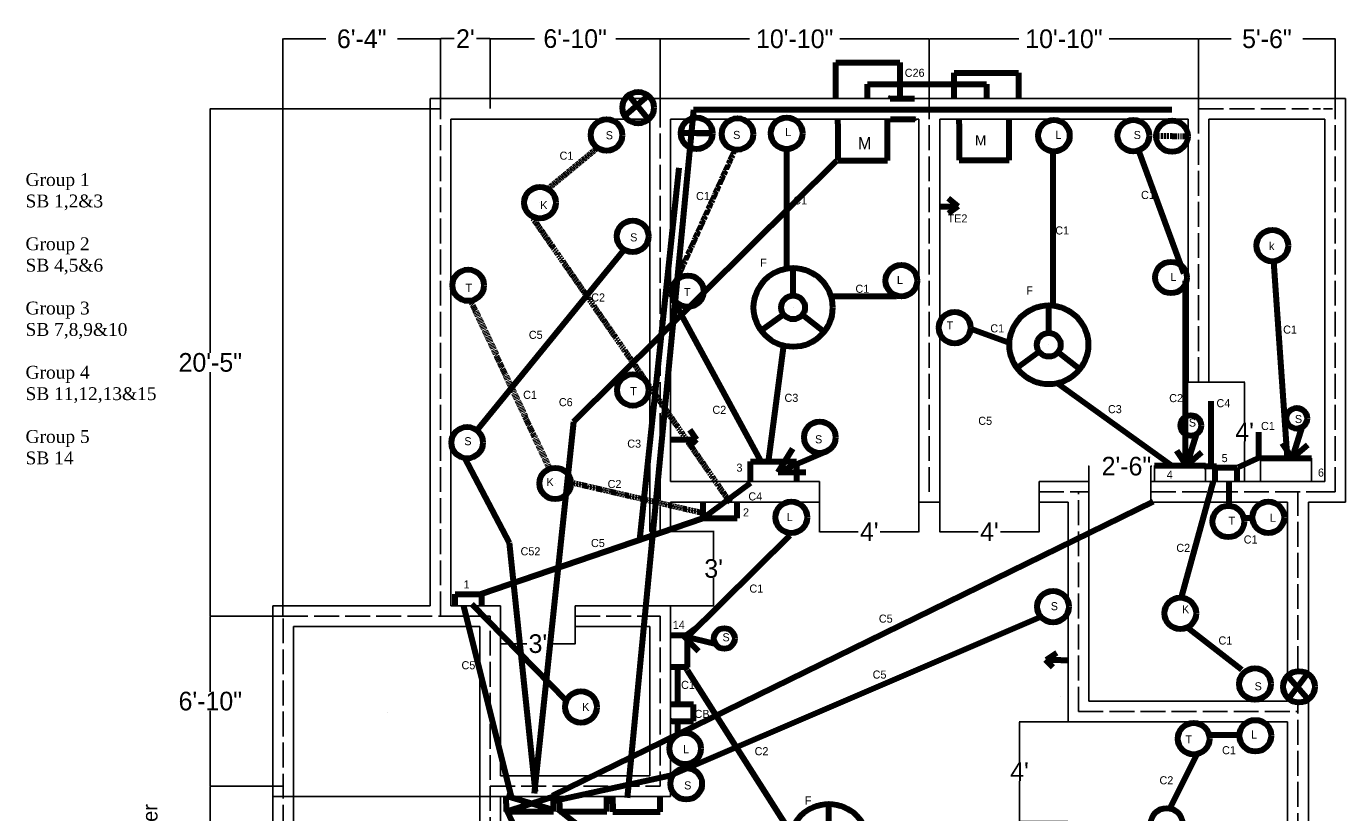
# Model space of a CAD drawing. Header units: inches. Extents: x -160 to 883, y -66 to 818.
# Tile 2 of 2: x -160 to 477, y 388 to 768. Entities that reach past the tile are written whole.
import ezdxf

# ---------------------------------------------------------------- set-up
doc = ezdxf.new("R2010")
doc.units = ezdxf.units.IN
doc.header["$MEASUREMENT"] = 0
for name, pattern in [('ACAD_ISO02W100', [15, 12, -3]), ('ACAD_ISO03W100', [30, 12, -18]), ('DASHED', [0.75, 0.5, -0.25]), ('DASHED2', [0.375, 0.25, -0.125]), ('DASHEDX2', [1.5, 1, -0.5]), ('PHANTOMX2', [5, 2.5, -0.5, 0.5, -0.5, 0.5, -0.5])]:
    doc.linetypes.add(name, pattern=pattern)
doc.dimstyles.get("Standard").update_dxf_attribs({"dimtxt": 9, "dimasz": 0.18, "dimexe": 0.18, "dimexo": 0.0625, "dimgap": 0.09, "dimtad": 0, "dimtih": 1, "dimtoh": 1, "dimdec": 0, "dimzin": 0, "dimdsep": 46, "dimlunit": 3, "dimtxsty": 'Standard', "dimcen": 0.09, "dimaunit": 1, "dimadec": 0, "dimazin": 0, "dimtfac": 1, "dimtdec": 0, "dimtofl": 0, "dimtmove": 0, "dimatfit": 3, "dimfxl": 1, "dimtolj": 1, "dimtzin": 0, "dimarcsym": 0})

# ---------------------------------------------------------------- blocks, each defined once
blk = doc.blocks.new('*D2')
at = {"color": 0, "lineweight": -2}
for p, q in [((-36.21, 401.09), (-71.47, 401.09)), ((-71.29, 400.91), (-71.29, 347.68)), ((-71.29, 285.27), (-71.29, 338.5)), ((-36.21, 285.09), (-71.47, 285.09))]:
    blk.add_line(p, q, dxfattribs=at)
at = {"color": 0}
for points in [[(-71.32, 400.91), (-71.26, 400.91), (-71.29, 401.09)], [(-71.32, 285.27), (-71.26, 285.27), (-71.29, 285.09)]]:
    blk.add_solid(points, dxfattribs=at)
at = {"layer": 'Defpoints', "color": 0}
for p in [(-71.29, 401.09), (-36.14, 401.09), (-36.14, 285.09)]:
    blk.add_point(p, dxfattribs=at)
at = {"color": 0, "insert": (-71.29, 343.09), "char_height": 9, "attachment_point": 5}
blk.add_mtext('\\A1;9\'-8"', dxfattribs=at)
blk = doc.blocks.new('*D3')
at = {"color": 0, "lineweight": -2}
for p, q in [((-36.21, 483.09), (-71.47, 483.09)), ((-71.29, 482.91), (-71.29, 446.68)), ((-71.29, 401.27), (-71.29, 437.5)), ((-36.21, 401.09), (-71.47, 401.09))]:
    blk.add_line(p, q, dxfattribs=at)
at = {"color": 0}
for points in [[(-71.32, 482.91), (-71.26, 482.91), (-71.29, 483.09)], [(-71.32, 401.27), (-71.26, 401.27), (-71.29, 401.09)]]:
    blk.add_solid(points, dxfattribs=at)
at = {"layer": 'Defpoints', "color": 0}
for p in [(-71.29, 483.09), (-36.14, 483.09), (-36.14, 401.09)]:
    blk.add_point(p, dxfattribs=at)
at = {"color": 0, "insert": (-71.29, 442.09), "char_height": 9, "attachment_point": 5}
blk.add_mtext('\\A1;6\'-10"', dxfattribs=at)
blk = doc.blocks.new('*D4')
at = {"color": 0, "lineweight": -2}
for p, q in [((39.79, 728.09), (-71.47, 728.09)), ((-71.29, 727.91), (-71.29, 610.18)), ((-71.29, 483.27), (-71.29, 601)), ((-36.21, 483.09), (-71.47, 483.09))]:
    blk.add_line(p, q, dxfattribs=at)
at = {"color": 0}
for points in [[(-71.32, 727.91), (-71.26, 727.91), (-71.29, 728.09)], [(-71.32, 483.27), (-71.26, 483.27), (-71.29, 483.09)]]:
    blk.add_solid(points, dxfattribs=at)
at = {"layer": 'Defpoints', "color": 0}
for p in [(-71.29, 728.09), (39.86, 728.09), (-36.14, 483.09)]:
    blk.add_point(p, dxfattribs=at)
at = {"color": 0, "insert": (-71.29, 605.59), "char_height": 9, "attachment_point": 5}
blk.add_mtext('\\A1;20\'-5"', dxfattribs=at)
blk = doc.blocks.new('*D13')
at = {"color": 0, "lineweight": -2}
for p, q in [((342.79, 432.09), (319.23, 432.09)), ((319.41, 431.91), (319.41, 412.68)), ((319.41, 384.27), (319.41, 403.5)), ((342.79, 384.09), (319.23, 384.09))]:
    blk.add_line(p, q, dxfattribs=at)
at = {"color": 0}
for points in [[(319.38, 431.91), (319.44, 431.91), (319.41, 432.09)], [(319.38, 384.27), (319.44, 384.27), (319.41, 384.09)]]:
    blk.add_solid(points, dxfattribs=at)
at = {"layer": 'Defpoints', "color": 0}
for p in [(319.41, 432.09), (342.86, 432.09), (342.86, 384.09)]:
    blk.add_point(p, dxfattribs=at)
at = {"color": 0, "insert": (319.41, 408.09), "char_height": 9, "attachment_point": 5}
blk.add_mtext("\\A1;4'", dxfattribs=at)
blk = doc.blocks.new('*D14')
at = {"color": 0, "lineweight": -2}
for p, q in [((352.68, 555.5), (352.5, 555.5)), ((352.86, 548.15), (352.86, 555.68)), ((382.86, 548.15), (382.86, 555.68)), ((383.04, 555.5), (383.22, 555.5))]:
    blk.add_line(p, q, dxfattribs=at)
at = {"color": 0}
for points in [[(352.68, 555.53), (352.68, 555.47), (352.86, 555.5)], [(383.04, 555.53), (383.04, 555.47), (382.86, 555.5)]]:
    blk.add_solid(points, dxfattribs=at)
at = {"layer": 'Defpoints', "color": 0}
for p in [(352.86, 555.5), (352.86, 548.09), (382.86, 548.09)]:
    blk.add_point(p, dxfattribs=at)
at = {"color": 0, "insert": (371.03, 555.5), "char_height": 9, "attachment_point": 5}
blk.add_mtext('\\A1;2\'-6"', dxfattribs=at)
blk = doc.blocks.new('*D15')
at = {"color": 0, "lineweight": -2}
for p, q in [((410.92, 596.09), (428.26, 596.09)), ((428.08, 595.91), (428.08, 576.68)), ((428.08, 548.27), (428.08, 567.5)), ((410.92, 548.09), (428.26, 548.09))]:
    blk.add_line(p, q, dxfattribs=at)
at = {"color": 0}
for points in [[(428.05, 595.91), (428.11, 595.91), (428.08, 596.09)], [(428.05, 548.27), (428.11, 548.27), (428.08, 548.09)]]:
    blk.add_solid(points, dxfattribs=at)
at = {"layer": 'Defpoints', "color": 0}
for p in [(410.86, 596.09), (410.86, 548.09), (428.08, 548.09)]:
    blk.add_point(p, dxfattribs=at)
at = {"color": 0, "insert": (428.08, 572.09), "char_height": 9, "attachment_point": 5}
blk.add_mtext("\\A1;4'", dxfattribs=at)
blk = doc.blocks.new('*D16')
at = {"color": 0, "lineweight": -2}
for p, q in [((280.86, 538.03), (280.86, 523.72)), ((328.86, 538.03), (328.86, 523.72)), ((281.04, 523.9), (299.52, 523.9)), ((328.68, 523.9), (310.2, 523.9))]:
    blk.add_line(p, q, dxfattribs=at)
at = {"color": 0}
for points in [[(281.04, 523.93), (281.04, 523.87), (280.86, 523.9)], [(328.68, 523.93), (328.68, 523.87), (328.86, 523.9)]]:
    blk.add_solid(points, dxfattribs=at)
at = {"layer": 'Defpoints', "color": 0}
for p in [(280.86, 538.09), (328.86, 538.09), (328.86, 523.9)]:
    blk.add_point(p, dxfattribs=at)
at = {"color": 0, "insert": (304.86, 523.9), "char_height": 9, "attachment_point": 5}
blk.add_mtext("\\A1;4'", dxfattribs=at)
blk = doc.blocks.new('*D17')
at = {"color": 0, "lineweight": -2}
for p, q in [((222.86, 538.03), (222.86, 523.72)), ((270.86, 538.03), (270.86, 523.72)), ((223.04, 523.9), (241.52, 523.9)), ((270.68, 523.9), (252.2, 523.9))]:
    blk.add_line(p, q, dxfattribs=at)
at = {"color": 0}
for points in [[(223.04, 523.93), (223.04, 523.87), (222.86, 523.9)], [(270.68, 523.93), (270.68, 523.87), (270.86, 523.9)]]:
    blk.add_solid(points, dxfattribs=at)
at = {"layer": 'Defpoints', "color": 0}
for p in [(222.86, 538.09), (270.86, 538.09), (270.86, 523.9)]:
    blk.add_point(p, dxfattribs=at)
at = {"color": 0, "insert": (246.86, 523.9), "char_height": 9, "attachment_point": 5}
blk.add_mtext("\\A1;4'", dxfattribs=at)
blk = doc.blocks.new('*D18')
at = {"color": 0, "lineweight": -2}
for p, q in [((150.92, 524.09), (171.9, 524.09)), ((171.72, 523.91), (171.72, 510.68)), ((171.72, 488.27), (171.72, 501.5)), ((150.92, 488.09), (171.9, 488.09))]:
    blk.add_line(p, q, dxfattribs=at)
at = {"color": 0}
for points in [[(171.69, 523.91), (171.75, 523.91), (171.72, 524.09)], [(171.69, 488.27), (171.75, 488.27), (171.72, 488.09)]]:
    blk.add_solid(points, dxfattribs=at)
at = {"layer": 'Defpoints', "color": 0}
for p in [(150.86, 524.09), (171.72, 524.09), (150.86, 488.09)]:
    blk.add_point(p, dxfattribs=at)
at = {"color": 0, "insert": (171.72, 506.09), "char_height": 9, "attachment_point": 5}
blk.add_mtext("\\A1;3'", dxfattribs=at)
blk = doc.blocks.new('*D19')
at = {"color": 0, "lineweight": -2}
for p, q in [((68.86, 488.03), (68.86, 469.64)), ((104.86, 488.03), (104.86, 469.64)), ((69.04, 469.82), (81.52, 469.82)), ((104.68, 469.82), (92.2, 469.82))]:
    blk.add_line(p, q, dxfattribs=at)
at = {"color": 0}
for points in [[(69.04, 469.85), (69.04, 469.79), (68.86, 469.82)], [(104.68, 469.85), (104.68, 469.79), (104.86, 469.82)]]:
    blk.add_solid(points, dxfattribs=at)
at = {"layer": 'Defpoints', "color": 0}
for p in [(68.86, 488.09), (104.86, 488.09), (68.86, 469.82)]:
    blk.add_point(p, dxfattribs=at)
at = {"color": 0, "insert": (86.86, 469.82), "char_height": 9, "attachment_point": 5}
blk.add_mtext("\\A1;3'", dxfattribs=at)
blk = doc.blocks.new('*D21')
at = {"color": 0, "lineweight": -2}
for p, q in [((-36.21, 483.15), (-36.21, 761.99)), ((-36.03, 761.81), (-15.52, 761.81)), ((39.68, 761.81), (19.16, 761.81)), ((39.86, 728.15), (39.86, 761.99))]:
    blk.add_line(p, q, dxfattribs=at)
at = {"color": 0}
for points in [[(-36.03, 761.84), (-36.03, 761.78), (-36.21, 761.81)], [(39.68, 761.84), (39.68, 761.78), (39.86, 761.81)]]:
    blk.add_solid(points, dxfattribs=at)
at = {"layer": 'Defpoints', "color": 0}
for p in [(39.86, 761.81), (39.86, 728.09), (-36.21, 483.09)]:
    blk.add_point(p, dxfattribs=at)
at = {"color": 0, "insert": (1.82, 761.81), "char_height": 9, "attachment_point": 5}
blk.add_mtext('\\A1;6\'-4"', dxfattribs=at)
blk = doc.blocks.new('*D22')
at = {"color": 0, "lineweight": -2}
for p, q in [((145.86, 728.15), (145.86, 761.99)), ((146.04, 761.81), (189.02, 761.81)), ((275.68, 761.81), (232.7, 761.81)), ((275.86, 728.15), (275.86, 761.99))]:
    blk.add_line(p, q, dxfattribs=at)
at = {"color": 0}
for points in [[(146.04, 761.84), (146.04, 761.78), (145.86, 761.81)], [(275.68, 761.84), (275.68, 761.78), (275.86, 761.81)]]:
    blk.add_solid(points, dxfattribs=at)
at = {"layer": 'Defpoints', "color": 0}
for p in [(275.86, 761.81), (145.86, 728.09), (275.86, 728.09)]:
    blk.add_point(p, dxfattribs=at)
at = {"color": 0, "insert": (210.86, 761.81), "char_height": 9, "attachment_point": 5}
blk.add_mtext('\\A1;10\'-10"', dxfattribs=at)
blk = doc.blocks.new('*D23')
at = {"color": 0, "lineweight": -2}
for p, q in [((275.86, 728.15), (275.86, 761.99)), ((276.04, 761.81), (319.02, 761.81)), ((405.68, 761.81), (362.7, 761.81)), ((405.86, 728.15), (405.86, 761.99))]:
    blk.add_line(p, q, dxfattribs=at)
at = {"color": 0}
for points in [[(276.04, 761.84), (276.04, 761.78), (275.86, 761.81)], [(405.68, 761.84), (405.68, 761.78), (405.86, 761.81)]]:
    blk.add_solid(points, dxfattribs=at)
at = {"layer": 'Defpoints', "color": 0}
for p in [(405.86, 761.81), (275.86, 728.09), (405.86, 728.09)]:
    blk.add_point(p, dxfattribs=at)
at = {"color": 0, "insert": (340.86, 761.81), "char_height": 9, "attachment_point": 5}
blk.add_mtext('\\A1;10\'-10"', dxfattribs=at)
blk = doc.blocks.new('*D24')
at = {"color": 0, "lineweight": -2}
for p, q in [((405.86, 728.15), (405.86, 761.99)), ((406.04, 761.81), (421.52, 761.81)), ((471.68, 761.81), (456.2, 761.81)), ((471.86, 728.15), (471.86, 761.99))]:
    blk.add_line(p, q, dxfattribs=at)
at = {"color": 0}
for points in [[(406.04, 761.84), (406.04, 761.78), (405.86, 761.81)], [(471.68, 761.84), (471.68, 761.78), (471.86, 761.81)]]:
    blk.add_solid(points, dxfattribs=at)
at = {"layer": 'Defpoints', "color": 0}
for p in [(471.86, 761.81), (405.86, 728.09), (471.86, 728.09)]:
    blk.add_point(p, dxfattribs=at)
at = {"color": 0, "insert": (438.86, 761.81), "char_height": 9, "attachment_point": 5}
blk.add_mtext('\\A1;5\'-6"', dxfattribs=at)
blk = doc.blocks.new('*D25')
at = {"color": 0, "lineweight": -2}
for p, q in [((39.86, 728.21), (39.86, 762.12)), ((40.04, 761.94), (46.52, 761.94)), ((63.68, 761.94), (57.2, 761.94)), ((63.86, 728.15), (63.86, 762.12))]:
    blk.add_line(p, q, dxfattribs=at)
at = {"color": 0, "lineweight": 106}
for points in [[(40.04, 761.97), (40.04, 761.91), (39.86, 761.94)], [(63.68, 761.97), (63.68, 761.91), (63.86, 761.94)]]:
    blk.add_solid(points, dxfattribs=at)
at = {"layer": 'Defpoints', "color": 0, "lineweight": 106}
for p in [(63.86, 761.94), (39.86, 728.15), (63.86, 728.09)]:
    blk.add_point(p, dxfattribs=at)
at = {"color": 0, "insert": (51.86, 761.94), "char_height": 9, "attachment_point": 5}
blk.add_mtext("\\A1;2'", dxfattribs=at)
blk = doc.blocks.new('*D26')
at = {"color": 0, "lineweight": -2}
for p, q in [((63.86, 728.21), (63.86, 762.08)), ((64.04, 761.9), (85.27, 761.9)), ((145.68, 761.9), (124.45, 761.9)), ((145.86, 728.21), (145.86, 762.08))]:
    blk.add_line(p, q, dxfattribs=at)
at = {"color": 0}
for points in [[(64.04, 761.93), (64.04, 761.87), (63.86, 761.9)], [(145.68, 761.93), (145.68, 761.87), (145.86, 761.9)]]:
    blk.add_solid(points, dxfattribs=at)
at = {"layer": 'Defpoints', "color": 0}
for p in [(145.86, 761.9), (63.86, 728.15), (145.86, 728.15)]:
    blk.add_point(p, dxfattribs=at)
at = {"color": 0, "insert": (104.86, 761.9), "char_height": 9, "attachment_point": 5}
blk.add_mtext('\\A1;6\'-10"', dxfattribs=at)

msp = doc.modelspace()

# ---------------------------------------------------------------- linework, layer by layer
for p, q in [((63.86, 733.09), (63.86, 749.06)), ((34.86, 733.09), (256.93, 733.09)), ((34.86, 488.09), (34.86, 733.09)), ((268.68, 733.09), (458.86, 733.09)), ((458.86, 733.09), (476.86, 733.09)), ((476.86, 538.09), (476.86, 733.09)), ((461.08, 728.09), (464.7, 728.09)), ((466.16, 728.09), (470.57, 728.09)), ((44.86, 723.09), (140.86, 723.09)), ((44.86, 488.09), (44.86, 723.09)), ((140.86, 524.09), (140.86, 723.09)), ((150.86, 548.09), (150.86, 723.09)), ((150.86, 723.09), (257.17, 723.09)), ((268.43, 723.09), (270.86, 723.09)), ((270.86, 538.09), (270.86, 723.09)), ((280.86, 538.09), (280.86, 723.09)), ((280.86, 723.09), (400.86, 723.09)), ((400.86, 596.09), (400.86, 723.09)), ((410.86, 596.09), (410.86, 723.09)), ((410.86, 723.09), (458.86, 723.09)), ((458.86, 723.09), (466.86, 723.09)), ((466.86, 548.09), (466.86, 723.09)), ((400.86, 596.09), (410.86, 596.09)), ((384.6, 548.09), (384.6, 555.88)), ((409.28, 555.88), (409.28, 548.09)), ((435.71, 548.26), (435.71, 559.33)), ((460.39, 559.33), (460.39, 548.62)), ((150.86, 548.09), (222.86, 548.09)), ((222.86, 538.09), (222.86, 548.09)), ((328.86, 548.09), (352.86, 548.09)), ((328.86, 538.09), (328.86, 548.09)), ((352.86, 442.09), (352.86, 548.09)), ((382.86, 538.09), (382.86, 548.09)), ((382.86, 548.09), (400.86, 548.09)), ((400.86, 548.09), (410.86, 548.09)), ((410.86, 548.09), (458.86, 548.09)), ((458.86, 548.09), (466.86, 548.09)), ((458.86, 543.09), (471.86, 543.09)), ((150.86, 538.09), (222.86, 538.09)), ((150.86, 524.09), (150.86, 538.09)), ((270.86, 538.09), (280.86, 538.09)), ((328.86, 538.09), (342.86, 538.09)), ((342.86, 432.09), (342.86, 538.09)), ((382.86, 538.09), (448.86, 538.09)), ((448.86, 454.36), (448.86, 538.09)), ((458.86, 538.09), (476.86, 538.09)), ((458.86, 455.16), (458.86, 538.09)), ((140.86, 524.09), (150.86, 524.09)), ((-41.14, -29.91), (-41.14, 488.09)), ((-41.14, 488.09), (34.86, 488.09)), ((44.86, 488.09), (68.86, 488.09)), ((68.86, 406.09), (68.86, 488.09)), ((104.86, 478.09), (104.86, 488.09)), ((104.86, 488.09), (150.86, 488.09)), ((150.86, 478.09), (150.86, 488.09)), ((-31.14, -19.91), (-31.14, 478.09)), ((-31.14, 478.09), (58.86, 478.09)), ((58.86, 374.09), (58.86, 478.09)), ((104.86, 478.09), (140.86, 478.09)), ((140.86, 478.09), (140.86, 406.09)), ((150.86, 478.09), (150.86, 396.09)), ((352.86, 442.09), (448.86, 442.09)), ((448.86, 442.09), (448.86, 443.72)), ((458.86, 290.09), (458.86, 442.91)), ((352.86, 432.09), (342.86, 432.09)), ((352.86, 432.09), (429.61, 432.09)), ((436.89, 432.09), (448.86, 432.09)), ((448.86, 336.09), (448.86, 432.09)), ((68.86, 406.09), (140.86, 406.09)), ((-41.14, 396.09), (150.86, 396.09)), ((68.86, 374.09), (68.86, 396.09))]:
    msp.add_line(p, q)
at = {"lineweight": 106}
for p, q in [((230.66, 750.35), (261.6, 750.35)), ((230.66, 733.09), (230.66, 750.35)), ((261.6, 750.35), (261.6, 733.09)), ((287.93, 745.44), (318.87, 745.44)), ((287.93, 733.09), (287.93, 745.44)), ((318.87, 745.44), (318.87, 733.09)), ((128.77, 724.68), (140.12, 734.53)), ((130.55, 734.62), (140.24, 722.85)), ((256.93, 733.09), (268.68, 733.09)), ((135.28, 728.64), (135.28, 728.64)), ((230.66, 728), (230.66, 728.09)), ((262.8, 728.23), (262.8, 728.23)), ((231.65, 720.75), (231.65, 723.09)), ((231.65, 720.75), (231.65, 703.16)), ((255.71, 720.75), (255.71, 723.09)), ((255.71, 703.16), (255.71, 720.75)), ((257.17, 723.09), (268.83, 723.09)), ((268.61, 723.29), (268.83, 723.09)), ((290.32, 720.78), (290.32, 723.09)), ((290.32, 720.78), (290.32, 703.2)), ((303.5, 723.09), (303.5, 723)), ((314.38, 720.78), (314.38, 723.09)), ((314.38, 703.2), (314.38, 720.78)), ((120.01, 715.38), (120.01, 715.38)), ((163.53, 716.26), (163.53, 716.26)), ((163.53, 716.26), (171.16, 716.26)), ((183.24, 715.84), (183.24, 715.84)), ((376.89, 708.15), (398.78, 648.48)), ((207.02, 705.71), (207.02, 705.71)), ((231.65, 703.16), (255.71, 703.16)), ((290.32, 703.2), (314.38, 703.2)), ((335.49, 706.97), (335.49, 631.94)), ((336, 706.24), (336, 706.24)), ((87.88, 682.7), (87.88, 682.7)), ((289.82, 680.82), (285.07, 684.68)), ((280.86, 680.82), (289.82, 680.82)), ((289.82, 680.82), (285.07, 677.56)), ((132.65, 666.52), (132.65, 666.52)), ((210.09, 637.91), (210.09, 651.24)), ((441.96, 654.39), (448.67, 559.33)), ((399.37, 644.94), (399.37, 556.32)), ((151.63, 636.61), (194.33, 558.15)), ((210.09, 632.19), (210.09, 632.19)), ((210.09, 632.19), (210.09, 632.19)), ((210.09, 632.19), (210.09, 632.19)), ((210.09, 632.19), (210.09, 632.19)), ((333.55, 619.87), (333.55, 633.19)), ((205.47, 628.82), (194.71, 620.96)), ((214.58, 628.65), (225.03, 620.39)), ((295.86, 621.89), (315.38, 614.8)), ((205.4, 613.97), (198.02, 557.63)), ((333.55, 614.15), (333.55, 614.15)), ((333.55, 614.15), (333.55, 614.15)), ((333.55, 614.15), (333.55, 614.15)), ((333.55, 614.15), (333.55, 614.15)), ((328.94, 610.78), (318.17, 602.92)), ((338.04, 610.61), (348.5, 602.35)), ((337.26, 595.9), (392.27, 556.32)), ((133.11, 590.64), (133.11, 590.64)), ((455.74, 574.3), (451.07, 559.33)), ((52.72, 566.94), (52.72, 566.94)), ((150.86, 568.4), (163.51, 568.4)), ((163.51, 568.4), (159.84, 565.1)), ((163.51, 568.4), (160.25, 573.14)), ((222.98, 569.52), (222.98, 569.52)), ((404.63, 570.85), (399.96, 555.88)), ((202.85, 552.7), (209.98, 564)), ((225.15, 562.21), (202.85, 552.7)), ((399.96, 555.88), (395.33, 563.03)), ((399.96, 555.88), (407.49, 562.31)), ((451.07, 559.33), (446.44, 566.48)), ((451.07, 559.33), (458.6, 565.77)), ((189.56, 548.09), (189.56, 557.81)), ((189.56, 557.81), (211.79, 557.81)), ((211.79, 557.81), (211.79, 548.09)), ((399.96, 555.88), (399.96, 555.88)), ((399.96, 555.88), (399.96, 555.88)), ((413.95, 548.09), (413.95, 554.94)), ((413.95, 554.94), (424.34, 554.94)), ((424.34, 554.94), (424.34, 548.09)), ((451.07, 559.33), (451.07, 559.33)), ((451.07, 559.33), (451.07, 559.33)), ((202.85, 552.7), (216.27, 552.7)), ((412.98, 548.35), (397.6, 492.81)), ((95.21, 547.19), (95.21, 547.19)), ((420.67, 536.53), (420.67, 547.76)), ((166.58, 538.44), (166.58, 530.45)), ((179, 539), (179.68, 538.09)), ((183.15, 530.45), (183.15, 537.87)), ((166.58, 530.45), (183.15, 530.45)), ((427.17, 530.62), (431.31, 530.62)), ((159, 473), (208.5, 522)), ((47.01, 493.77), (59.71, 493.77)), ((47.01, 488.09), (47.01, 493.77)), ((59.71, 493.77), (59.71, 488.09)), ((55, 489), (100.5, 442.5)), ((157.5, 473.28), (164.33, 478.36)), ((399.97, 478.04), (426.58, 457.36)), ((151, 474), (159, 474)), ((172.73, 469.58), (157.5, 473.28)), ((157.5, 473.28), (157.5, 473.28)), ((157.5, 473.28), (157.5, 473.28)), ((157.5, 473.28), (164.4, 466.18)), ((159, 474), (159, 458.5)), ((332.5, 462), (337.5, 465.5)), ((332, 462), (335.5, 458.5)), ((339.3, 461.85), (332.31, 461.85)), ((339.3, 461.85), (342.86, 461.85)), ((152, 458.5), (150.86, 458.5)), ((159, 458.5), (152, 458.5)), ((154.5, 458), (154.5, 458.5)), ((154.5, 440.5), (154.5, 458)), ((159, 457), (157.93, 458.5)), ((159, 457), (209, 378.5)), ((448.56, 454.48), (459.04, 442.56)), ((449.14, 442.85), (458.17, 454.77)), ((162, 440.5), (150.86, 440.5)), ((162, 432.5), (162, 440.5)), ((339.3, 444.13), (339.3, 444.13)), ((339.3, 444.13), (339.3, 444.13)), ((339.3, 444.13), (339.3, 444.13)), ((339.3, 444.13), (339.3, 444.13)), ((339.3, 444.13), (339.3, 444.13)), ((14.12, 436.69), (14.12, 436.69)), ((107.66, 439.26), (107.66, 439.26)), ((151.5, 432.5), (150.86, 432.5)), ((151.5, 432.5), (162, 432.5)), ((154.5, 426.5), (154.5, 432.5)), ((154.5, 426.5), (154.5, 426.04)), ((411.22, 425.82), (426.46, 425.82)), ((404.77, 415.87), (391.88, 390.1)), ((71.58, 392.75), (71.58, 396.33)), ((71.58, 396.33), (94.39, 389.71)), ((71.58, 388.86), (94.39, 396.09)), ((94.39, 388.86), (94.39, 396.09)), ((97.33, 392.75), (97.33, 396.33)), ((120.14, 388.86), (120.14, 396.09)), ((123.11, 392.51), (123.11, 396.09)), ((145.92, 388.62), (145.92, 395.84)), ((71.58, 392.75), (71.58, 388.86)), ((71.58, 388.86), (94.39, 388.86)), ((94.39, 388.86), (94.39, 388.86)), ((97.33, 392.75), (97.33, 388.86)), ((97.33, 388.86), (120.14, 388.86)), ((120.14, 388.86), (120.14, 388.86)), ((123.11, 392.51), (123.11, 388.62)), ((123.11, 388.62), (145.92, 388.62)), ((145.92, 388.62), (145.92, 388.62)), ((227.31, 379.14), (227.31, 392.47))]:
    msp.add_line(p, q, dxfattribs=at)
at = {"color": 3, "lineweight": 106}
for p, q in [((246, 733.5), (246, 740)), ((246, 740), (303.5, 740)), ((303.5, 740), (303.5, 733.09)), ((231, 703), (104, 577)), ((155, 699.5), (136, 520)), ((128, 659.5), (57, 572.5)), ((104, 577), (85, 397.5)), ((51.5, 559.5), (73, 518.5)), ((73, 518.5), (85.5, 398.5)), ((329, 482.5), (150.5, 406)), ((150.5, 406), (93, 393.5))]:
    msp.add_line(p, q, dxfattribs=at)
at = {"linetype": 'ACAD_ISO02W100'}
for p, q in [((39.86, 483.09), (39.86, 728.09)), ((145.86, 524.09), (145.86, 728.09)), ((275.86, 543.09), (275.86, 728.09)), ((405.86, 728.09), (458.86, 728.09)), ((405.86, 596.09), (405.86, 728.09)), ((471.86, 543.09), (471.86, 728.09)), ((183.53, 543.09), (183.7, 543.09)), ((328.86, 543.09), (352.86, 543.09)), ((347.86, 437.09), (347.86, 543.09)), ((382.86, 543.09), (471.86, 543.09)), ((382.86, 543.09), (453.86, 543.09)), ((453.86, 456.65), (453.86, 543.09)), ((-36.14, -24.91), (-36.14, 483.09)), ((-36.14, 483.09), (58.86, 483.09)), ((63.86, 374.09), (63.86, 483.09)), ((104.86, 483.09), (145.86, 483.09)), ((145.86, 483.09), (145.86, 401.09)), ((453.86, 437.09), (453.86, 441.43)), ((347.86, 437.09), (453.86, 437.09)), ((453.86, 331.09), (453.86, 437.09)), ((63.86, 401.09), (145.86, 401.09))]:
    msp.add_line(p, q, dxfattribs=at)
at = {"color": 4, "lineweight": 106}
for p, q in [((162, 727.5), (130, 395.5)), ((393, 727.5), (162, 727.5))]:
    msp.add_line(p, q, dxfattribs=at)
at = {"linetype": 'DASHED2', "lineweight": 106}
for p, q in [((171.16, 716.26), (155.91, 716.26)), ((115.3, 708.93), (91.68, 689.37)), ((181.68, 707.7), (150.05, 637.14)), ((206.98, 708.75), (206.98, 650.3)), ((84.19, 675.56), (179.24, 538.61)), ((228.6, 637.66), (260.23, 637.66)), ((102.62, 547.81), (166.58, 532.98))]:
    msp.add_line(p, q, dxfattribs=at)
at = {"linetype": 'DASHEDX2', "lineweight": 106}
msp.add_line((393.07, 714.85), (385.45, 714.85), dxfattribs=at)
at = {"linetype": 'DASHED', "lineweight": 106}
for p, q in [((393.07, 714.85), (393.07, 714.85)), ((54.23, 635.85), (92.25, 554.72))]:
    msp.add_line(p, q, dxfattribs=at)
at = {"linetype": 'PHANTOMX2', "lineweight": 106}
msp.add_line((393.07, 714.85), (400.86, 714.85), dxfattribs=at)
at = {"color": 1, "lineweight": 106}
for p, q in [((412, 556), (412, 587)), ((435, 560), (435, 572)), ((408.5, 555.5), (414.5, 555.5)), ((425, 555), (436, 560)), ((166.5, 530.5), (189.5, 547.5)), ((94, 396.5), (384, 538.5)), ((59.5, 494), (166.5, 530.5)), ((51, 488), (74, 396)), ((71.5, 390), (109, 312.5)), ((96.5, 390), (200.5, 308.5))]:
    msp.add_line(p, q, dxfattribs=at)
at = {"lineweight": 100}
for p, q in [((384.6, 555.88), (409.28, 555.88)), ((435.71, 559.33), (460.39, 559.33))]:
    msp.add_line(p, q, dxfattribs=at)
at = {"linetype": 'ACAD_ISO03W100'}
msp.add_line((-36.14, 483.09), (63.86, 483.09), dxfattribs=at)
at = {"lineweight": 106}
for centre, radius in [((135.28, 728.64), 7.62), ((120.01, 715.38), 7.62), ((163.53, 716.26), 7.62), ((183.24, 715.84), 7.62), ((207.02, 716.24), 7.62), ((336, 715.1), 7.62), ((374.36, 715.14), 7.62), ((393.07, 714.85), 7.62), ((87.88, 682.7), 7.62), ((441.49, 662.04), 7.62), ((53.21, 642.9), 7.62), ((210.09, 632.19), 19.04), ((262.4, 645.04), 7.62), ((392.52, 646.63), 7.62), ((159.26, 640.02), 7.62), ((210.09, 632.19), 5.72), ((333.55, 614.15), 19.04), ((288.11, 622.43), 7.62), ((333.55, 614.15), 5.72), ((132.71, 592.26), 7.62), ((402.13, 575.18), 5), ((453.24, 578.63), 5), ((222.98, 569.52), 7.62), ((95.21, 547.19), 7.62), ((209.2, 530.81), 7.62), ((420.2, 528.83), 7.62), ((439.5, 530.89), 7.62), ((397, 484.53), 7.62), ((176.89, 472.36), 5), ((433.09, 450.45), 7.62), ((454.32, 449.04), 7.62), ((107.66, 439.26), 7.62), ((157.98, 419.25), 7.62), ((403.51, 424), 7.62), ((433.25, 425.39), 7.62), ((227.31, 373.43), 19.04), ((390.48, 382.9), 7.62)]:
    msp.add_circle(centre, radius, dxfattribs=at)
at = {"color": 3, "lineweight": 106}
for centre in [(132.65, 666.52), (52.72, 566.94), (335.59, 487.77), (158.48, 402.21)]:
    msp.add_circle(centre, 7.62, dxfattribs=at)
at = {"lineweight": 106}
for start, end in [(135.09198, 140.40475), (317.60312, 319.63453)]:
    msp.add_arc((262.8, 728.23), 7.62, start, end, dxfattribs=at)

# ---------------------------------------------------------------- texts
at = {"lineweight": 106, "attachment_point": 1}
for s, insert, char_height, width in [('{\\C3;C26}', (264, 747.4), 3.9, 189.6898), ('S', (119.64, 717.24), 3.9, 189.6898), ('S', (181.15, 717.39), 3.9, 189.6898), ('L', (206.28, 718.77), 3.9, 189.6898), ('{\\C3;M}', (241.36, 714.43), 5.9, 189.6898), ('{\\C3;M}', (297.94, 715.32), 4.9, 189.6898), ('L', (336.76, 717.45), 3.9, 189.6898), ('S', (374.53, 717.37), 3.9, 189.6898), ('C1', (97.33, 707.38), 3.9, 189.6898), ('{\\fTimes New Roman|b0|i0|c0|p18;\\C1;Group 1 \\PSB 1,2&3\\P\\PGroup 2\\PSB 4,5&6\\P\\PGroup 3\\PSB 7,8,9&10\\P\\PGroup 4\\PSB 11,12,13&15\\P\\PGroup 5\\PSB 14}', (-160.5, 697), 6.2, 111.5), ('C1', (163.23, 687.9), 3.9, 189.6898), ('C1', (378.08, 688.42), 3.9, 189.6898), ('K', (88.02, 683.52), 3.9, 189.6898), ('C1', (210.15, 685.8), 3.9, 189.6898), ('  TE2', (281.79, 677.09), 3.9, 189.6898), ('C1', (336.67, 671.29), 3.9, 189.6898), ('{\\C3;S}', (131.43, 667.95), 3.9, 189.6898), ('k', (439.85, 663.79), 3.9, 189.6898), ('F', (194.21, 655.73), 3.9, 189.6898), ('T', (51.96, 643.59), 3.9, 189.6898), ('L', (260.23, 647.36), 3.9, 189.6898), ('L', (392.27, 648.84), 3.9, 189.6898), ('C2', (112.62, 638.93), 3.9, 189.6898), ('T', (157.43, 641.56), 3.9, 189.6898), ('C1', (240.2, 643.14), 3.9, 189.6898), ('F', (322.7, 642.29), 3.9, 189.6898), ('T', (284.22, 625.46), 3.9, 189.6898), ('{\\C3;C5}', (82.5, 620.9), 3.9, 189.6898), ('C1', (305.32, 624.02), 3.9, 189.6898), ('C1', (446.69, 623.43), 3.9, 189.6898), ('T', (131.43, 593.72), 3.9, 189.6898), ('C1', (79.75, 591.94), 3.9, 189.6898), ('{\\C3;C6}', (97, 588.4), 3.9, 189.6898), ('C3', (205.93, 590.49), 3.9, 189.6898), ('C2', (391.68, 590.35), 3.9, 189.6898), ('{\\C1;C4}', (414.5, 587.9), 3.9, 189.6898), ('C2', (171.14, 584.7), 3.9, 189.6898), ('C3', (362.11, 585.03), 3.9, 189.6898), ('S', (452.36, 580.26), 3.9, 189.6898), ('{\\C3;C5}', (299.5, 579.4), 3.9, 189.6898), ('S', (401.15, 578.53), 3.9, 189.6898), ('{\\C1;C1}', (436, 576.9), 3.9, 189.6898), ('{\\C3;S}', (51.35, 569.55), 3.9, 189.6898), ('C3', (130.02, 568.37), 3.9, 189.6898), ('S', (220.69, 570.48), 3.9, 189.6898), ('{\\C1;5}', (417, 561.4), 3.9, 189.6898), ('{\\C1;3}', (182.73, 556.79), 3.9, 189.6898), ('{\\C1;6}', (463.5, 554.4), 3.9, 189.6898), ('K', (91.02, 549.82), 3.9, 189.6898), ('C2', (120.53, 548.89), 3.9, 189.6898), ('{\\C1;4}', (390.5, 553.4), 3.9, 189.6898), ('{\\C1;C4}', (188.5, 542.9), 3.9, 189.6898), ('{\\C1;2}', (185.9, 535.2), 3.9, 189.6898), ('L', (207, 532.9), 3.9, 189.6898), ('T', (420.31, 531.17), 3.9, 189.6898), ('L', (440.29, 532.6), 3.9, 189.6898), ('{\\C3;C52}', (78.5, 516.4), 3.9, 189.6898), ('{\\C1;C5}', (112.5, 520.4), 3.9, 189.6898), ('C2', (395.13, 518.05), 3.9, 189.6898), ('C1', (427.67, 522.11), 3.9, 189.6898), ('{\\C1;1}', (51, 500.4), 3.9, 189.6898), ('C1', (189, 498.4), 3.9, 189.6898), ('{\\C3;S}', (334.5, 489.9), 3.9, 189.6898), ('K', (397.87, 488.43), 3.9, 189.6898), ('{\\C1;14}', (152, 480.9), 3.9, 189.6898), ('{\\C1;C5}', (251.5, 483.9), 3.9, 189.6898), ('S', (176, 474.9), 3.9, 189.6898), ('C1', (415.46, 473.36), 3.9, 189.6898), ('{\\C1;C5}', (50, 461.4), 3.9, 189.6898), ('{\\C3;C5}', (248.5, 456.9), 3.9, 189.6898), ('C1', (156, 451.9), 3.9, 189.6898), ('S', (432.92, 451.24), 3.9, 189.6898), ('K', (108.24, 441.3), 3.9, 189.6898), ('{\\C4;CB 1}', (162.5, 437.9), 3.9, 189.6898), ('L', (431.15, 427.97), 3.9, 189.6898), ('L', (157, 420.9), 3.9, 189.6898), ('T', (399.5, 425.63), 3.9, 189.6898), ('C1', (417.2, 420.37), 3.9, 189.6898), ('C2', (191.5, 419.9), 3.9, 189.6898), ('{\\C3;S}', (157.5, 403.4), 3.9, 189.6898), ('C2', (386.99, 405.86), 3.9, 189.6898), ('F', (215.76, 396.1), 3.9, 189.6898)]:
    msp.add_mtext(s, dxfattribs=dict(at, insert=insert, char_height=char_height, width=width))
at = {"lineweight": 106, "insert": (-104, 180.5), "char_height": 7.2, "width": 339.2438, "attachment_point": 1, "rotation": 90}
msp.add_mtext('MDB-SDB Connection & wiring for Surge Arrester', dxfattribs=at)

# ---------------------------------------------------------------- dimensions: what is measured, and where the dimension line sits
for base, p1, p2, picture, middle in [((39.86, 761.81), (-36.21, 483.09), (39.86, 728.09), '*D21', (1.82, 761.81)), ((63.86, 761.94), (39.86, 728.15), (63.86, 728.09), '*D25', (51.86, 761.94)), ((145.86, 761.9), (63.86, 728.15), (145.86, 728.15), '*D26', (104.86, 761.9)), ((270.86, 523.9), (222.86, 538.09), (270.86, 538.09), '*D17', (246.86, 523.9)), ((328.86, 523.9), (280.86, 538.09), (328.86, 538.09), '*D16', (304.86, 523.9)), ((68.86, 469.82), (104.86, 488.09), (68.86, 488.09), '*D19', (86.86, 469.82))]:
    dim = msp.add_linear_dim(base=base, p1=p1, p2=p2, dimstyle='Standard')
    dim.commit()
    dim.dimension.update_dxf_attribs({"geometry": picture, "text_midpoint": middle})
for base, p1, p2, picture, middle in [((275.86, 761.81), (145.86, 728.09), (275.86, 728.09), '*D22', (210.86, 761.81)), ((405.86, 761.81), (275.86, 728.09), (405.86, 728.09), '*D23', (340.86, 761.81)), ((471.86, 761.81), (405.86, 728.09), (471.86, 728.09), '*D24', (438.86, 761.81))]:
    dim = msp.add_linear_dim(base=base, p1=p1, p2=p2, dimstyle='Standard', override={"dimtmove": 1})
    dim.commit()
    dim.dimension.update_dxf_attribs({"geometry": picture, "text_midpoint": middle})
for base, p1, p2, picture, middle in [((-71.29, 728.09), (-36.14, 483.09), (39.86, 728.09), '*D4', (-71.29, 605.59)), ((-71.29, 483.09), (-36.14, 401.09), (-36.14, 483.09), '*D3', (-71.29, 442.09)), ((-71.29, 401.09), (-36.14, 285.09), (-36.14, 401.09), '*D2', (-71.29, 343.09))]:
    dim = msp.add_linear_dim(base=base, p1=p1, p2=p2, angle=90, dimstyle='Standard', override={"dimtmove": 1})
    dim.commit()
    dim.dimension.update_dxf_attribs({"geometry": picture, "text_midpoint": middle})
for base, p1, p2, picture, middle in [((428.08, 548.09), (410.86, 596.09), (410.86, 548.09), '*D15', (428.08, 572.09)), ((171.72, 524.09), (150.86, 488.09), (150.86, 524.09), '*D18', (171.72, 506.09)), ((319.41, 432.09), (342.86, 384.09), (342.86, 432.09), '*D13', (319.41, 408.09))]:
    dim = msp.add_linear_dim(base=base, p1=p1, p2=p2, angle=90, dimstyle='Standard')
    dim.commit()
    dim.dimension.update_dxf_attribs({"geometry": picture, "text_midpoint": middle})
dim = msp.add_linear_dim(base=(352.86, 555.5), p1=(382.86, 548.09), p2=(352.86, 548.09), dimstyle='Standard')
dim.commit()
dim.dimension.update_dxf_attribs({"geometry": '*D14', "text_midpoint": (371.03, 555.5), "dimtype": 160})

doc.saveas('drawing.dxf')
